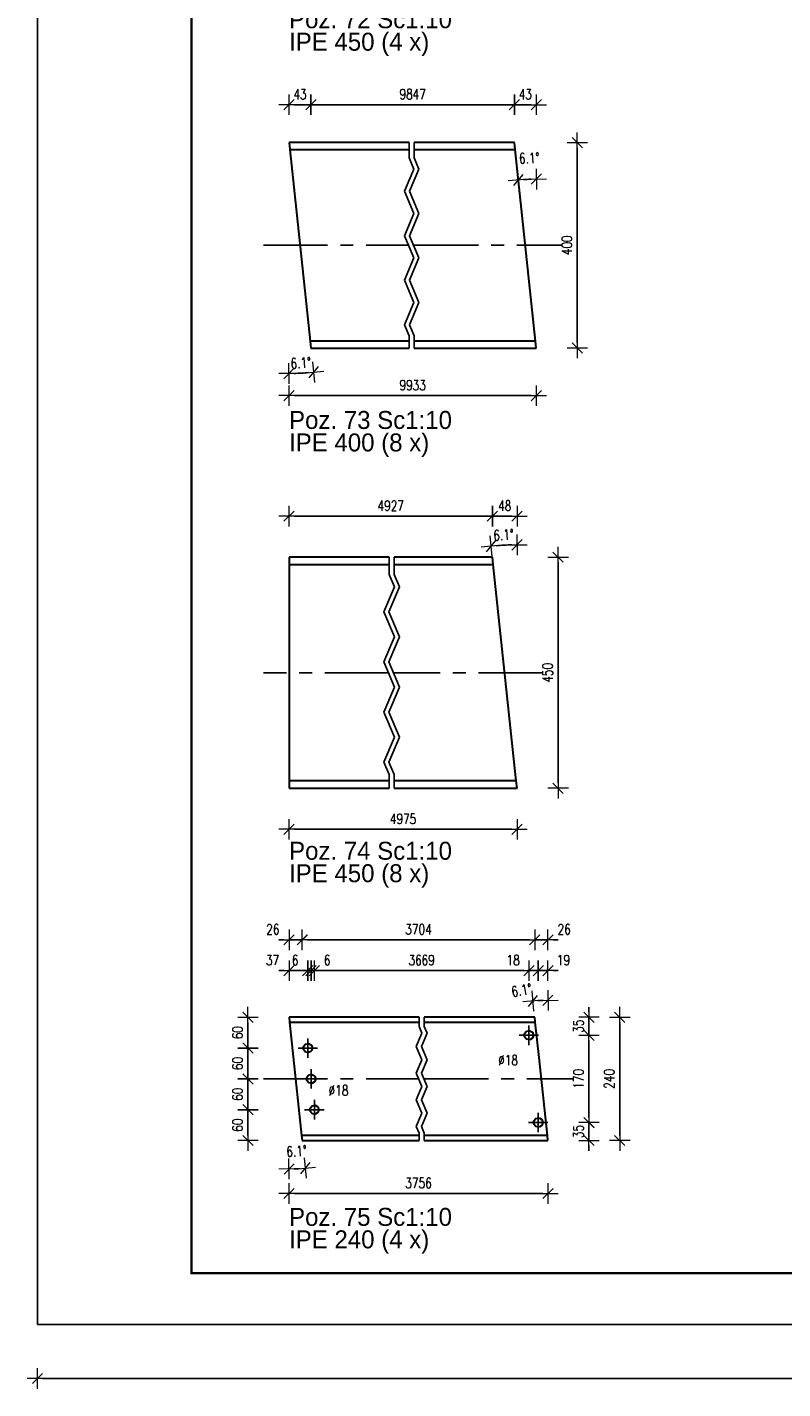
# Model space of a CAD drawing. Header units: millimetres. Extents: x 3515 to 4269, y 13087 to 13548.
# Tile 1 of 20: x 3515 to 3662, y 13087 to 13352. Entities that reach past the tile are written whole.
import ezdxf

# ---------------------------------------------------------------- set-up
doc = ezdxf.new("R2010")
doc.units = ezdxf.units.MM
doc.header["$LTSCALE"] = 10
doc.linetypes.add('MITTE', pattern=[2, 1.25, -0.25, 0.25, -0.25])
doc.layers.get('Defpoints').update_dxf_attribs({"color": 1})
doc.layers.add('_FORMATKA', color=8, linetype='Continuous', plot=False)
for name, color, linetype, lineweight in [('_RAMKA', 7, 'Continuous', 35), ('PS_DIM', 4, 'Continuous', 13), ('PS_SOLID', 7, 'Continuous', 30)]:
    doc.layers.add(name, color=color, linetype=linetype, lineweight=lineweight)
doc.layers.add('PS_MID', color=5, linetype='MITTE')
doc.layers.add('PS_SHAPE', color=3, linetype='Continuous')
doc.styles.add('simplex', font='simplex.shx', dxfattribs={"width": 0.75})
doc.dimstyles.new('1-10_DS1-LS10', dxfattribs={"dimtxt": 2, "dimasz": 1, "dimexe": 2, "dimexo": 5, "dimgap": 1, "dimtad": 1, "dimdec": 0, "dimlfac": 10, "dimtxsty": 'simplex', "dimblk": 'dimznak', "dimcen": 2, "dimse1": 1, "dimse2": 1, "dimclrt": 3, "dimadec": 1, "dimazin": 0, "dimtfac": 1, "dimtdec": 0, "dimtix": 1, "dimtmove": 2, "dimatfit": 3, "dimldrblk": 'dim-grot', "dimfxl": 1, "dimarcsym": 0})
doc.dimstyles.new('1_10_PRZ', dxfattribs={"dimtxt": 2, "dimasz": 1, "dimexe": 2, "dimexo": 5, "dimgap": 1, "dimtad": 1, "dimdec": 0, "dimlfac": 10, "dimtxsty": 'simplex', "dimblk": 'dimznak', "dimcen": 2, "dimse1": 1, "dimse2": 1, "dimclrt": 3, "dimadec": 1, "dimazin": 0, "dimtfac": 1, "dimtdec": 0, "dimtix": 1, "dimtmove": 2, "dimatfit": 3, "dimldrblk": 'dim-grot', "dimfxl": 1, "dimarcsym": 0})

# ---------------------------------------------------------------- blocks, each defined once
blk = doc.blocks.new('dimznak')
at = {"color": 0}
for points in [[(-2, 0), (2, 0)], [(0, 2), (0, -2)]]:
    blk.add_lwpolyline(points, dxfattribs=at)
at = {"color": 2}
blk.add_lwpolyline([(1, 1), (-1, -1)], dxfattribs=at)
blk = doc.blocks.new('*D16')
at = {"layer": 'Defpoints', "color": 0, "transparency": 16777216}
for p in [(3566.02, 13329.58), (3566.02, 13289.35), (3570.29, 13289.58), (3567.61, 13284.65)]:
    blk.add_point(p, dxfattribs=at)
at = {"layer": 'PS_DIM', "color": 0, "lineweight": -2, "transparency": 16777216}
blk.add_arc((3566.02, 13329.58), 44.96, 271.2744, 274.8176, dxfattribs=at)
for p, rotation in [((3570.79, 13284.88), 5.454793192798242), ((3566.02, 13284.62), 180.6372095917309)]:
    blk.add_blockref('dimznak', p, dxfattribs=dict(at, rotation=rotation))
at = {"layer": 'PS_DIM', "color": 3, "transparency": 16777216, "insert": (3568.3, 13286.68), "char_height": 2, "attachment_point": 5, "rotation": 3.046, "style": 'simplex'}
blk.add_mtext('6.1%%d', dxfattribs=at)
blk = doc.blocks.new('dim-grot')
blk.add_hatch(color=256).paths.add_polyline_path([(0, 0), (-2, 0.5), (-2, -0.5)])
blk.add_lwpolyline([(0, 0), (-2, 0.5), (-2, -0.5), (0, 0)])
blk = doc.blocks.new('*D18')
at = {"layer": 'Defpoints', "color": 0, "transparency": 16777216}
for p in [(3609.92, 13329.58), (3614.19, 13329.81), (3611.86, 13322.39), (3614.19, 13289.58)]:
    blk.add_point(p, dxfattribs=at)
at = {"layer": 'PS_DIM', "color": 0, "lineweight": -2, "transparency": 16777216}
blk.add_arc((3614.19, 13289.58), 32.89, 91.7419, 94.3501, dxfattribs=at)
for p, rotation in [((3610.7, 13322.29), 185.221056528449), ((3614.19, 13322.48), 0.870946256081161)]:
    blk.add_blockref('dimznak', p, dxfattribs=dict(at, rotation=rotation))
at = {"layer": 'PS_DIM', "color": 3, "transparency": 16777216, "insert": (3612.81, 13326.56), "char_height": 2, "attachment_point": 5, "rotation": 2.1258, "style": 'simplex'}
blk.add_mtext('6.1%%d', dxfattribs=at)
blk = doc.blocks.new('*D24')
at = {"layer": 'Defpoints', "color": 0, "transparency": 16777216}
for p in [(3608.76, 13251.22), (3605.64, 13248.85), (3610.44, 13249.1), (3610.44, 13203.85)]:
    blk.add_point(p, dxfattribs=at)
at = {"layer": 'PS_DIM', "color": 0, "lineweight": -2, "transparency": 16777216}
blk.add_arc((3610.44, 13203.85), 47.4, 91.2087, 94.8833, dxfattribs=at)
for p, rotation in [((3605.41, 13250.98), 185.4876354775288), ((3610.44, 13251.25), 0.6043673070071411)]:
    blk.add_blockref('dimznak', p, dxfattribs=dict(at, rotation=rotation))
at = {"layer": 'PS_DIM', "color": 3, "transparency": 16777216, "insert": (3607.81, 13253.18), "char_height": 2, "attachment_point": 5, "rotation": 3.046, "style": 'simplex'}
blk.add_mtext('6.1%%d', dxfattribs=at)
blk = doc.blocks.new('*D28')
at = {"layer": 'Defpoints', "color": 0, "transparency": 16777216}
for p in [(3566.02, 13159.24), (3566.02, 13135.11), (3568.58, 13135.24), (3567.06, 13129.73)]:
    blk.add_point(p, dxfattribs=at)
at = {"layer": 'PS_DIM', "color": 0, "lineweight": -2, "transparency": 16777216}
blk.add_arc((3566.02, 13159.24), 29.54, 271.9399, 274.1521, dxfattribs=at)
for p, rotation in [((3566.02, 13129.71), 180.9699512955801), ((3569.15, 13129.87), 5.122051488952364)]:
    blk.add_blockref('dimznak', p, dxfattribs=dict(at, rotation=rotation))
at = {"layer": 'PS_DIM', "color": 3, "transparency": 16777216, "insert": (3567.48, 13133.17), "char_height": 2, "attachment_point": 5, "rotation": 3.2125, "style": 'simplex'}
blk.add_mtext('6.1%%d', dxfattribs=at)
blk = doc.blocks.new('*D30')
at = {"layer": 'Defpoints', "color": 0, "transparency": 16777216}
for p in [(3615.48, 13162.54), (3613.89, 13159.24), (3616.45, 13159.38), (3616.45, 13135.24)]:
    blk.add_point(p, dxfattribs=at)
at = {"layer": 'PS_DIM', "color": 0, "lineweight": -2, "transparency": 16777216}
blk.add_arc((3616.45, 13135.24), 27.31, 92.0981, 93.9939, dxfattribs=at)
for p, rotation in [((3613.55, 13162.4), 185.0429591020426), ((3616.45, 13162.55), 1.049043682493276)]:
    blk.add_blockref('dimznak', p, dxfattribs=dict(at, rotation=rotation))
at = {"layer": 'PS_DIM', "color": 3, "transparency": 16777216, "insert": (3611.32, 13164.51), "char_height": 2, "attachment_point": 5, "rotation": 9.9341, "style": 'simplex'}
blk.add_mtext('6.1%%d', dxfattribs=at)
blk = doc.blocks.new('*D31')
at = {"layer": 'Defpoints', "color": 0, "transparency": 16777216}
for p in [(3569.67, 13168.33), (3566.02, 13159.24), (3569.67, 13153.24)]:
    blk.add_point(p, dxfattribs=at)
at = {"layer": 'PS_DIM', "color": 0, "lineweight": -2, "transparency": 16777216}
for p, q in [((3565.02, 13168.33), (3564.02, 13168.33)), ((3566.02, 13168.33), (3569.67, 13168.33)), ((3570.67, 13168.33), (3571.67, 13168.33))]:
    blk.add_line(p, q, dxfattribs=at)
blk.add_blockref('dimznak', (3566.02, 13168.33), dxfattribs=at)
at = {"layer": 'PS_DIM', "color": 0, "lineweight": -2, "transparency": 16777216, "rotation": 180}
blk.add_blockref('dimznak', (3569.67, 13168.33), dxfattribs=at)
at = {"layer": 'PS_DIM', "color": 3, "transparency": 16777216, "insert": (3562.8, 13170.37), "char_height": 2, "attachment_point": 5, "style": 'simplex'}
blk.add_mtext('37', dxfattribs=at)
blk = doc.blocks.new('*D32')
at = {"layer": 'Defpoints', "color": 0, "transparency": 16777216}
for p in [(3570.31, 13168.33), (3569.67, 13153.24), (3570.31, 13147.24)]:
    blk.add_point(p, dxfattribs=at)
at = {"layer": 'PS_DIM', "color": 0, "lineweight": -2, "transparency": 16777216}
for p, q in [((3568.67, 13168.33), (3567.67, 13168.33)), ((3569.67, 13168.33), (3570.31, 13168.33)), ((3571.31, 13168.33), (3572.31, 13168.33))]:
    blk.add_line(p, q, dxfattribs=at)
blk.add_blockref('dimznak', (3569.67, 13168.33), dxfattribs=at)
at = {"layer": 'PS_DIM', "color": 0, "lineweight": -2, "transparency": 16777216, "rotation": 180}
blk.add_blockref('dimznak', (3570.31, 13168.33), dxfattribs=at)
at = {"layer": 'PS_DIM', "color": 3, "transparency": 16777216, "insert": (3567.21, 13170.37), "char_height": 2, "attachment_point": 5, "style": 'simplex'}
blk.add_mtext('6', dxfattribs=at)
blk = doc.blocks.new('*D33')
at = {"layer": 'Defpoints', "color": 0, "transparency": 16777216}
for p in [(3570.95, 13168.33), (3570.31, 13147.24), (3570.95, 13141.24)]:
    blk.add_point(p, dxfattribs=at)
at = {"layer": 'PS_DIM', "color": 0, "lineweight": -2, "transparency": 16777216}
for p, q in [((3569.31, 13168.33), (3568.31, 13168.33)), ((3570.31, 13168.33), (3570.95, 13168.33)), ((3571.95, 13168.33), (3572.95, 13168.33))]:
    blk.add_line(p, q, dxfattribs=at)
blk.add_blockref('dimznak', (3570.31, 13168.33), dxfattribs=at)
at = {"layer": 'PS_DIM', "color": 0, "lineweight": -2, "transparency": 16777216, "rotation": 180}
blk.add_blockref('dimznak', (3570.95, 13168.33), dxfattribs=at)
at = {"layer": 'PS_DIM', "color": 3, "transparency": 16777216, "insert": (3573.42, 13170.37), "char_height": 2, "attachment_point": 5, "style": 'simplex'}
blk.add_mtext('6', dxfattribs=at)
blk = doc.blocks.new('*D35')
at = {"layer": 'Defpoints', "color": 0, "transparency": 16777216}
for p in [(3614.57, 13168.33), (3612.75, 13155.74), (3614.57, 13138.74)]:
    blk.add_point(p, dxfattribs=at)
at = {"layer": 'PS_DIM', "color": 0, "lineweight": -2, "transparency": 16777216}
for p, q in [((3611.75, 13168.33), (3610.75, 13168.33)), ((3612.75, 13168.33), (3614.57, 13168.33)), ((3615.57, 13168.33), (3616.57, 13168.33))]:
    blk.add_line(p, q, dxfattribs=at)
blk.add_blockref('dimznak', (3612.75, 13168.33), dxfattribs=at)
at = {"layer": 'PS_DIM', "color": 0, "lineweight": -2, "transparency": 16777216, "rotation": 180}
blk.add_blockref('dimznak', (3614.57, 13168.33), dxfattribs=at)
at = {"layer": 'PS_DIM', "color": 3, "transparency": 16777216, "insert": (3609.68, 13170.37), "char_height": 2, "attachment_point": 5, "style": 'simplex'}
blk.add_mtext('18', dxfattribs=at)
blk = doc.blocks.new('*D36')
at = {"layer": 'Defpoints', "color": 0, "transparency": 16777216}
for p in [(3616.45, 13168.33), (3616.45, 13159.24), (3614.57, 13138.74)]:
    blk.add_point(p, dxfattribs=at)
at = {"layer": 'PS_DIM', "color": 0, "lineweight": -2, "transparency": 16777216}
for p, q in [((3613.57, 13168.33), (3612.57, 13168.33)), ((3614.57, 13168.33), (3616.45, 13168.33)), ((3617.45, 13168.33), (3618.45, 13168.33))]:
    blk.add_line(p, q, dxfattribs=at)
blk.add_blockref('dimznak', (3614.57, 13168.33), dxfattribs=at)
at = {"layer": 'PS_DIM', "color": 0, "lineweight": -2, "transparency": 16777216, "rotation": 180}
blk.add_blockref('dimznak', (3616.45, 13168.33), dxfattribs=at)
at = {"layer": 'PS_DIM', "color": 3, "transparency": 16777216, "insert": (3619.49, 13170.37), "char_height": 2, "attachment_point": 5, "style": 'simplex'}
blk.add_mtext('19', dxfattribs=at)
blk = doc.blocks.new('*D37')
at = {"layer": 'Defpoints', "color": 0, "transparency": 16777216}
for p in [(3568.58, 13174.33), (3566.02, 13159.24), (3568.58, 13135.24)]:
    blk.add_point(p, dxfattribs=at)
at = {"layer": 'PS_DIM', "color": 0, "lineweight": -2, "transparency": 16777216}
for p, q in [((3565.02, 13174.33), (3564.02, 13174.33)), ((3566.02, 13174.33), (3568.58, 13174.33)), ((3569.58, 13174.33), (3570.58, 13174.33))]:
    blk.add_line(p, q, dxfattribs=at)
blk.add_blockref('dimznak', (3566.02, 13174.33), dxfattribs=at)
at = {"layer": 'PS_DIM', "color": 0, "lineweight": -2, "transparency": 16777216, "rotation": 180}
blk.add_blockref('dimznak', (3568.58, 13174.33), dxfattribs=at)
at = {"layer": 'PS_DIM', "color": 3, "transparency": 16777216, "insert": (3562.84, 13176.37), "char_height": 2, "attachment_point": 5, "style": 'simplex'}
blk.add_mtext('26', dxfattribs=at)
blk = doc.blocks.new('*D39')
at = {"layer": 'Defpoints', "color": 0, "transparency": 16777216}
for p in [(3616.45, 13174.33), (3613.89, 13159.24), (3616.45, 13135.24)]:
    blk.add_point(p, dxfattribs=at)
at = {"layer": 'PS_DIM', "color": 0, "lineweight": -2, "transparency": 16777216}
for p, q in [((3612.89, 13174.33), (3611.89, 13174.33)), ((3613.89, 13174.33), (3616.45, 13174.33)), ((3617.45, 13174.33), (3618.45, 13174.33))]:
    blk.add_line(p, q, dxfattribs=at)
blk.add_blockref('dimznak', (3613.89, 13174.33), dxfattribs=at)
at = {"layer": 'PS_DIM', "color": 0, "lineweight": -2, "transparency": 16777216, "rotation": 180}
blk.add_blockref('dimznak', (3616.45, 13174.33), dxfattribs=at)
at = {"layer": 'PS_DIM', "color": 3, "transparency": 16777216, "insert": (3619.63, 13176.37), "char_height": 2, "attachment_point": 5, "style": 'simplex'}
blk.add_mtext('26', dxfattribs=at)
blk = doc.blocks.new('*D44')
at = {"layer": 'Defpoints', "color": 0, "transparency": 16777216}
for p in [(3614.57, 13138.74), (3624.45, 13138.74), (3616.45, 13135.24)]:
    blk.add_point(p, dxfattribs=at)
at = {"layer": 'PS_DIM', "color": 0, "lineweight": -2, "transparency": 16777216}
for p, q in [((3624.45, 13139.74), (3624.45, 13140.74)), ((3624.45, 13135.24), (3624.45, 13138.74)), ((3624.45, 13134.24), (3624.45, 13133.24))]:
    blk.add_line(p, q, dxfattribs=at)
for p, rotation in [((3624.45, 13138.74), 270), ((3624.45, 13135.24), 90)]:
    blk.add_blockref('dimznak', p, dxfattribs=dict(at, rotation=rotation))
at = {"layer": 'PS_DIM', "color": 3, "transparency": 16777216, "insert": (3622.41, 13136.99), "char_height": 2, "attachment_point": 5, "rotation": 90, "style": 'simplex'}
blk.add_mtext('35', dxfattribs=at)
blk = doc.blocks.new('*D46')
at = {"layer": 'Defpoints', "color": 0, "transparency": 16777216}
for p in [(3616.45, 13159.24), (3624.45, 13159.24), (3612.75, 13155.74)]:
    blk.add_point(p, dxfattribs=at)
at = {"layer": 'PS_DIM', "color": 0, "lineweight": -2, "transparency": 16777216}
for p, q in [((3624.45, 13160.24), (3624.45, 13161.24)), ((3624.45, 13155.74), (3624.45, 13159.24)), ((3624.45, 13154.74), (3624.45, 13153.74))]:
    blk.add_line(p, q, dxfattribs=at)
for p, rotation in [((3624.45, 13159.24), 270), ((3624.45, 13155.74), 90)]:
    blk.add_blockref('dimznak', p, dxfattribs=dict(at, rotation=rotation))
at = {"layer": 'PS_DIM', "color": 3, "transparency": 16777216, "insert": (3622.41, 13157.49), "char_height": 2, "attachment_point": 5, "rotation": 90, "style": 'simplex'}
blk.add_mtext('35', dxfattribs=at)
blk = doc.blocks.new('*X347')
at = {"color": 0}
for s, p in [('Poz. 74 Sc1:10', (3566.02, 13189.92)), ('IPE 450 (8 x)', (3566.02, 13185.55))]:
    blk.add_text(s, height=3.5, dxfattribs=at).set_placement(p)
blk = doc.blocks.new('*X484')
at = {"color": 0}
for s, p in [('Poz. 72 Sc1:10', (3566.02, 13351.86)), ('IPE 450 (4 x)', (3566.02, 13347.48))]:
    blk.add_text(s, height=3.5, dxfattribs=at).set_placement(p)
blk = doc.blocks.new('*X485')
at = {"color": 1}
for p, q in [((3589.42, 13326.61), (3589.42, 13329.58)), ((3590.42, 13326.61), (3590.42, 13329.58)), ((3588.5, 13320.11), (3590.33, 13324.44)), ((3590.33, 13324.44), (3589.42, 13326.61)), ((3589.5, 13320.11), (3591.33, 13324.44)), ((3591.33, 13324.44), (3590.42, 13326.61)), ((3590.33, 13315.77), (3588.5, 13320.11)), ((3591.33, 13315.77), (3589.5, 13320.11)), ((3588.5, 13311.44), (3590.33, 13315.77)), ((3589.5, 13311.44), (3591.33, 13315.77)), ((3590.33, 13307.11), (3588.5, 13311.44)), ((3591.33, 13307.11), (3589.5, 13311.44)), ((3588.5, 13302.77), (3590.33, 13307.11)), ((3589.5, 13302.77), (3591.33, 13307.11)), ((3590.33, 13298.44), (3588.5, 13302.77)), ((3591.33, 13298.44), (3589.5, 13302.77)), ((3588.5, 13294.1), (3590.33, 13298.44)), ((3589.5, 13294.1), (3591.33, 13298.44)), ((3589.42, 13291.93), (3588.5, 13294.1)), ((3590.42, 13291.93), (3589.5, 13294.1)), ((3589.42, 13289.58), (3589.42, 13291.93)), ((3590.42, 13289.58), (3590.42, 13291.93))]:
    blk.add_line(p, q, dxfattribs=at)
at = {"layer": 'PS_MID', "color": 5, "linetype": 'MITTE'}
for p, q in [((3561.02, 13309.58), (3589.42, 13309.58)), ((3590.42, 13309.58), (3619.19, 13309.58))]:
    blk.add_line(p, q, dxfattribs=at)
at = {"layer": 'PS_SOLID', "color": 7, "linetype": 'Continuous'}
for p, q in [((3589.42, 13329.58), (3566.02, 13329.58)), ((3566.02, 13329.58), (3566.16, 13328.23)), ((3609.92, 13329.58), (3590.42, 13329.58)), ((3610.06, 13328.23), (3609.92, 13329.58)), ((3566.16, 13328.23), (3589.42, 13328.23)), ((3566.16, 13328.23), (3570.14, 13290.93)), ((3590.42, 13328.23), (3610.06, 13328.23)), ((3614.04, 13290.93), (3610.06, 13328.23)), ((3589.42, 13290.93), (3570.14, 13290.93)), ((3570.14, 13290.93), (3570.29, 13289.58)), ((3614.04, 13290.93), (3590.42, 13290.93)), ((3614.19, 13289.58), (3614.04, 13290.93)), ((3570.29, 13289.58), (3589.42, 13289.58)), ((3590.42, 13289.58), (3614.19, 13289.58))]:
    blk.add_line(p, q, dxfattribs=at)
blk = doc.blocks.new('*X486')
at = {"color": 0}
for s, p in [('Poz. 73 Sc1:10', (3566.02, 13273.82)), ('IPE 400 (8 x)', (3566.02, 13269.44))]:
    blk.add_text(s, height=3.5, dxfattribs=at).set_placement(p)
blk = doc.blocks.new('*X487')
at = {"color": 1}
for p, q in [((3585.52, 13245.5), (3585.52, 13248.85)), ((3586.52, 13245.5), (3586.52, 13248.85)), ((3586.55, 13243.06), (3585.52, 13245.5)), ((3587.55, 13243.06), (3586.52, 13245.5)), ((3584.49, 13238.19), (3586.55, 13243.06)), ((3585.49, 13238.19), (3587.55, 13243.06)), ((3586.55, 13233.31), (3584.49, 13238.19)), ((3587.55, 13233.31), (3585.49, 13238.19)), ((3584.49, 13228.44), (3586.55, 13233.31)), ((3585.49, 13228.44), (3587.55, 13233.31)), ((3586.55, 13223.56), (3584.49, 13228.44)), ((3587.55, 13223.56), (3585.49, 13228.44)), ((3584.49, 13218.68), (3586.55, 13223.56)), ((3585.49, 13218.68), (3587.55, 13223.56)), ((3586.55, 13213.81), (3584.49, 13218.68)), ((3587.55, 13213.81), (3585.49, 13218.68)), ((3584.49, 13208.93), (3586.55, 13213.81)), ((3585.49, 13208.93), (3587.55, 13213.81)), ((3585.52, 13206.49), (3584.49, 13208.93)), ((3586.52, 13206.49), (3585.49, 13208.93)), ((3585.52, 13203.85), (3585.52, 13206.49)), ((3586.52, 13203.85), (3586.52, 13206.49))]:
    blk.add_line(p, q, dxfattribs=at)
at = {"layer": 'PS_MID', "color": 5, "linetype": 'MITTE'}
for p, q in [((3585.52, 13226.35), (3561.02, 13226.35)), ((3615.44, 13226.35), (3586.52, 13226.35))]:
    blk.add_line(p, q, dxfattribs=at)
at = {"layer": 'PS_SOLID', "color": 7, "linetype": 'Continuous'}
for p, q in [((3585.52, 13248.85), (3566.02, 13248.85)), ((3566.02, 13248.85), (3566.02, 13247.39)), ((3566.02, 13247.39), (3585.52, 13247.39)), ((3566.02, 13247.39), (3566.02, 13205.31)), ((3605.64, 13248.85), (3586.52, 13248.85)), ((3586.52, 13247.39), (3605.79, 13247.39)), ((3605.79, 13247.39), (3605.64, 13248.85)), ((3610.28, 13205.31), (3605.79, 13247.39)), ((3585.52, 13205.31), (3566.02, 13205.31)), ((3566.02, 13205.31), (3566.02, 13203.85)), ((3610.28, 13205.31), (3586.52, 13205.31)), ((3610.44, 13203.85), (3610.28, 13205.31)), ((3566.02, 13203.85), (3585.52, 13203.85)), ((3586.52, 13203.85), (3610.44, 13203.85))]:
    blk.add_line(p, q, dxfattribs=at)
blk = doc.blocks.new('*X488')
at = {"color": 1}
for p, q in [((3591.35, 13157.46), (3591.35, 13159.24)), ((3591.9, 13156.16), (3591.35, 13157.46)), ((3592.35, 13157.46), (3592.35, 13159.24)), ((3592.9, 13156.16), (3592.35, 13157.46)), ((3590.8, 13153.56), (3591.9, 13156.16)), ((3591.8, 13153.56), (3592.9, 13156.16)), ((3591.9, 13150.96), (3590.8, 13153.56)), ((3592.9, 13150.96), (3591.8, 13153.56)), ((3590.8, 13148.36), (3591.9, 13150.96)), ((3591.8, 13148.36), (3592.9, 13150.96)), ((3591.9, 13145.76), (3590.8, 13148.36)), ((3592.9, 13145.76), (3591.8, 13148.36)), ((3590.8, 13143.16), (3591.9, 13145.76)), ((3591.8, 13143.16), (3592.9, 13145.76)), ((3591.9, 13140.56), (3590.8, 13143.16)), ((3592.9, 13140.56), (3591.8, 13143.16)), ((3590.8, 13137.96), (3591.9, 13140.56)), ((3591.8, 13137.96), (3592.9, 13140.56)), ((3591.35, 13136.66), (3590.8, 13137.96)), ((3591.35, 13135.24), (3591.35, 13136.66)), ((3592.35, 13136.66), (3591.8, 13137.96)), ((3592.35, 13135.24), (3592.35, 13136.66))]:
    blk.add_line(p, q, dxfattribs=at)
at = {"layer": 'PS_MID', "color": 5, "linetype": 'MITTE'}
for p, q in [((3612.75, 13157.64), (3612.75, 13153.84)), ((3569.67, 13155.14), (3569.67, 13151.34)), ((3614.65, 13155.74), (3610.85, 13155.74)), ((3571.57, 13153.24), (3567.77, 13153.24)), ((3561.02, 13147.24), (3591.35, 13147.24)), ((3572.21, 13147.24), (3568.41, 13147.24)), ((3570.31, 13149.14), (3570.31, 13145.34)), ((3592.35, 13147.24), (3621.45, 13147.24)), ((3572.85, 13141.24), (3569.05, 13141.24)), ((3570.95, 13143.14), (3570.95, 13139.34)), ((3616.47, 13138.74), (3612.67, 13138.74)), ((3614.57, 13140.64), (3614.57, 13136.84))]:
    blk.add_line(p, q, dxfattribs=at)
at = {"layer": 'PS_SOLID', "color": 7, "linetype": 'Continuous'}
for p, q in [((3591.35, 13159.24), (3566.02, 13159.24)), ((3566.02, 13159.24), (3566.12, 13158.26)), ((3566.12, 13158.26), (3591.35, 13158.26)), ((3566.12, 13158.26), (3568.47, 13136.22)), ((3613.89, 13159.24), (3592.35, 13159.24)), ((3592.35, 13158.26), (3613.99, 13158.26)), ((3613.99, 13158.26), (3613.89, 13159.24)), ((3614.73, 13151.41), (3613.99, 13158.26)), ((3611.91, 13156.05), (3612.3, 13156.52)), ((3611.91, 13155.44), (3611.91, 13156.05)), ((3612.3, 13154.96), (3611.91, 13155.44)), ((3612.3, 13156.52), (3612.91, 13156.63)), ((3612.91, 13154.86), (3612.3, 13154.96)), ((3612.91, 13156.63), (3613.44, 13156.32)), ((3613.44, 13155.17), (3612.91, 13154.86)), ((3613.44, 13156.32), (3613.65, 13155.74)), ((3613.65, 13155.74), (3613.44, 13155.17)), ((3568.83, 13153.55), (3569.22, 13154.02)), ((3568.83, 13152.94), (3568.83, 13153.55)), ((3569.22, 13152.46), (3568.83, 13152.94)), ((3569.22, 13154.02), (3569.83, 13154.13)), ((3569.83, 13152.36), (3569.22, 13152.46)), ((3569.83, 13154.13), (3570.36, 13153.82)), ((3570.36, 13152.67), (3569.83, 13152.36)), ((3570.36, 13153.82), (3570.57, 13153.24)), ((3570.47, 13152.96), (3570.36, 13152.67)), ((3570.57, 13153.24), (3570.47, 13152.96)), ((3616.35, 13136.22), (3614.73, 13151.41)), ((3569.47, 13147.55), (3569.86, 13148.02)), ((3569.47, 13146.94), (3569.47, 13147.55)), ((3569.86, 13146.46), (3569.47, 13146.94)), ((3569.86, 13148.02), (3570.47, 13148.13)), ((3570.47, 13148.13), (3571, 13147.82)), ((3571, 13146.67), (3570.47, 13146.36)), ((3571, 13147.82), (3571.21, 13147.24)), ((3571.11, 13146.96), (3571, 13146.67)), ((3571.21, 13147.24), (3571.11, 13146.96)), ((3570.47, 13146.36), (3569.86, 13146.46)), ((3570.11, 13141.55), (3570.5, 13142.02)), ((3570.11, 13140.94), (3570.11, 13141.55)), ((3570.5, 13142.02), (3571.11, 13142.13)), ((3571.11, 13142.13), (3571.64, 13141.82)), ((3571.64, 13141.82), (3571.85, 13141.24)), ((3571.85, 13141.24), (3571.64, 13140.67)), ((3570.5, 13140.46), (3570.11, 13140.94)), ((3571.11, 13140.36), (3570.5, 13140.46)), ((3571.64, 13140.67), (3571.11, 13140.36)), ((3613.72, 13139.05), (3614.12, 13139.52)), ((3613.72, 13138.44), (3613.72, 13139.05)), ((3614.12, 13139.52), (3614.73, 13139.63)), ((3614.73, 13139.63), (3615.26, 13139.32)), ((3615.26, 13139.32), (3615.47, 13138.74)), ((3615.47, 13138.74), (3615.26, 13138.17)), ((3591.35, 13136.22), (3568.47, 13136.22)), ((3568.47, 13136.22), (3568.58, 13135.24)), ((3616.35, 13136.22), (3592.35, 13136.22)), ((3614.12, 13137.96), (3613.72, 13138.44)), ((3614.73, 13137.86), (3614.12, 13137.96)), ((3615.26, 13138.17), (3614.73, 13137.86)), ((3616.45, 13135.24), (3616.35, 13136.22)), ((3568.58, 13135.24), (3591.35, 13135.24)), ((3592.35, 13135.24), (3616.45, 13135.24))]:
    blk.add_line(p, q, dxfattribs=at)
blk = doc.blocks.new('*X489')
at = {"color": 0}
for s, p in [('Poz. 75 Sc1:10', (3566.02, 13118.62)), ('IPE 240 (4 x)', (3566.02, 13114.24))]:
    blk.add_text(s, height=3.5, dxfattribs=at).set_placement(p)

msp = doc.modelspace()

# ---------------------------------------------------------------- linework, layer by layer
at = {"layer": '_FORMATKA', "lineweight": -3}
msp.add_lwpolyline([(3517, 13099.409), (4267, 13099.409), (4267, 13519.409), (3517, 13519.409)], close=True, dxfattribs=at)
at = {"layer": '_RAMKA', "lineweight": -3, "const_width": 0.5}
msp.add_lwpolyline([(3547, 13109.409), (4257, 13109.409), (4257, 13509.409), (3547, 13509.409)], close=True, dxfattribs=at)

# ---------------------------------------------------------------- block references
for name in ['*X484', '*X486', '*X347', '*X489']:
    msp.add_blockref(name, (0, 0))
at = {"layer": 'PS_SHAPE'}
for name in ['*X485', '*X487', '*X488']:
    msp.add_blockref(name, (0, 0), dxfattribs=at)

# ---------------------------------------------------------------- texts
at = {"layer": 'PS_DIM', "char_height": 2, "attachment_point": 7, "style": 'simplex'}
for insert in [(3606.766, 13149.893), (3573.712, 13144.001)]:
    msp.add_mtext('\\A1;%%c18', dxfattribs=dict(at, insert=insert))

# ---------------------------------------------------------------- dimensions: what is measured, and where the dimension line sits
at = {"layer": 'PS_DIM'}
for base, p1, p2, location, text in [((3570.286, 13336.968), (3566.016, 13329.582), (3570.286, 13289.582), (3568.151, 13339.008), '43'), ((3609.917, 13336.968), (3570.286, 13289.582), (3609.917, 13329.582), (3590.101, 13339.008), '9847'), ((3614.186, 13336.968), (3609.917, 13329.582), (3614.186, 13289.582), (3612.052, 13339.008), '43'), ((3614.186, 13280.307), (3566.016, 13289.582), (3614.186, 13289.582), (3590.101, 13282.347), '9933'), ((3605.636, 13256.837), (3566.016, 13248.846), (3605.636, 13248.846), (3585.826, 13258.877), '4927'), ((3610.439, 13256.837), (3605.636, 13248.846), (3610.439, 13203.846), (3608.038, 13258.877), '48'), ((3610.439, 13195.846), (3566.016, 13203.846), (3610.439, 13203.846), (3588.228, 13197.886), '4975'), ((3613.89, 13174.328), (3568.578, 13135.244), (3613.89, 13159.244), (3591.234, 13176.368), '3704'), ((3612.755, 13168.328), (3570.955, 13141.244), (3612.755, 13155.744), (3591.855, 13170.368), '3669'), ((3616.451, 13124.921), (3566.016, 13135.244), (3616.451, 13135.244), (3591.234, 13126.961), '3756')]:
    msp.add_linear_dim(base=base, p1=p1, p2=p2, location=location, text=text, dimstyle='1-10_DS1-LS10', dxfattribs=at).render()
for base, center, p1, p2, picture, middle in [((3567.61, 13284.651), (3566.016, 13329.582), (3566.016, 13289.355), (3570.286, 13289.582), '*D16', (3568.299, 13286.683)), ((3608.76, 13251.219), (3610.439, 13203.846), (3610.439, 13249.102), (3605.636, 13248.846), '*D24', (3607.814, 13253.179))]:
    dim = msp.add_angular_dim_3p(base=base, center=center, p1=p1, p2=p2, text='6.1%%d', dimstyle='1-10_DS1-LS10', dxfattribs=at)
    dim.commit()
    dim.dimension.update_dxf_attribs({"geometry": picture, "text_midpoint": middle})
for base, center, p1, p2, picture, middle in [((3611.857, 13322.394), (3614.186, 13289.582), (3614.186, 13329.809), (3609.917, 13329.582), '*D18', (3612.814, 13326.565)), ((3615.483, 13162.537), (3616.451, 13135.244), (3616.451, 13159.38), (3613.89, 13159.244), '*D30', (3611.325, 13164.512)), ((3567.063, 13129.725), (3566.016, 13159.244), (3566.016, 13135.107), (3568.578, 13135.244), '*D28', (3567.48, 13133.173))]:
    dim = msp.add_angular_dim_3p(base=base, center=center, p1=p1, p2=p2, text='6.1%%d', dimstyle='1-10_DS1-LS10', dxfattribs=at)
    dim.commit()
    dim.dimension.update_dxf_attribs({"geometry": picture, "text_midpoint": middle, "dimtype": 133})
for base, p1, p2, location, text in [((3622.186, 13329.582), (3614.186, 13289.582), (3614.186, 13329.582), (3620.146, 13309.582), '400'), ((3618.439, 13248.846), (3610.439, 13203.846), (3610.439, 13248.846), (3616.399, 13226.346), '450'), ((3558.016, 13159.244), (3569.674, 13153.244), (3566.016, 13159.244), (3555.976, 13156.244), '60'), ((3630.451, 13159.244), (3616.451, 13135.244), (3616.451, 13159.244), (3628.411, 13147.244), '240'), ((3624.451, 13155.744), (3614.569, 13138.744), (3612.755, 13155.744), (3622.411, 13147.244), '170'), ((3558.016, 13153.244), (3570.314, 13147.244), (3569.674, 13153.244), (3555.976, 13150.244), '60'), ((3558.016, 13147.244), (3570.955, 13141.244), (3570.314, 13147.244), (3555.976, 13144.244), '60'), ((3558.016, 13141.244), (3568.578, 13135.244), (3570.955, 13141.244), (3555.976, 13138.244), '60')]:
    msp.add_linear_dim(base=base, p1=p1, p2=p2, angle=90, location=location, text=text, dimstyle='1-10_DS1-LS10', dxfattribs=at).render()
for base, p1, p2, text, picture, middle in [((3568.578, 13174.328), (3566.016, 13159.244), (3568.578, 13135.244), '26', '*D37', (3562.838, 13176.368)), ((3616.451, 13174.328), (3613.89, 13159.244), (3616.451, 13135.244), '26', '*D39', (3619.63, 13176.368)), ((3569.674, 13168.328), (3566.016, 13159.244), (3569.674, 13153.244), '37', '*D31', (3562.802, 13170.368)), ((3570.314, 13168.328), (3569.674, 13153.244), (3570.314, 13147.244), '6', '*D32', (3567.21, 13170.368)), ((3570.955, 13168.328), (3570.314, 13147.244), (3570.955, 13141.244), '6', '*D33', (3573.419, 13170.368)), ((3614.569, 13168.328), (3612.755, 13155.744), (3614.569, 13138.744), '18', '*D35', (3609.683, 13170.368)), ((3616.451, 13168.328), (3614.569, 13138.744), (3616.451, 13159.244), '19', '*D36', (3619.487, 13170.368))]:
    dim = msp.add_linear_dim(base=base, p1=p1, p2=p2, text=text, dimstyle='1-10_DS1-LS10', dxfattribs=at)
    dim.commit()
    dim.dimension.update_dxf_attribs({"geometry": picture, "text_midpoint": middle, "dimtype": 128})
for base, p1, p2, picture, middle in [((3624.451, 13159.244), (3612.755, 13155.744), (3616.451, 13159.244), '*D46', (3622.411, 13157.494)), ((3624.451, 13138.744), (3616.451, 13135.244), (3614.569, 13138.744), '*D44', (3622.411, 13136.994))]:
    dim = msp.add_linear_dim(base=base, p1=p1, p2=p2, angle=90, text='35', dimstyle='1-10_DS1-LS10', dxfattribs=at)
    dim.commit()
    dim.dimension.update_dxf_attribs({"geometry": picture, "text_midpoint": middle, "dimtype": 128})
msp.add_linear_dim(base=(4267, 13088.894), p1=(3517, 13099.409), p2=(4267, 13099.409), dimstyle='1_10_PRZ', dxfattribs=at).render()

doc.saveas('drawing.dxf')
